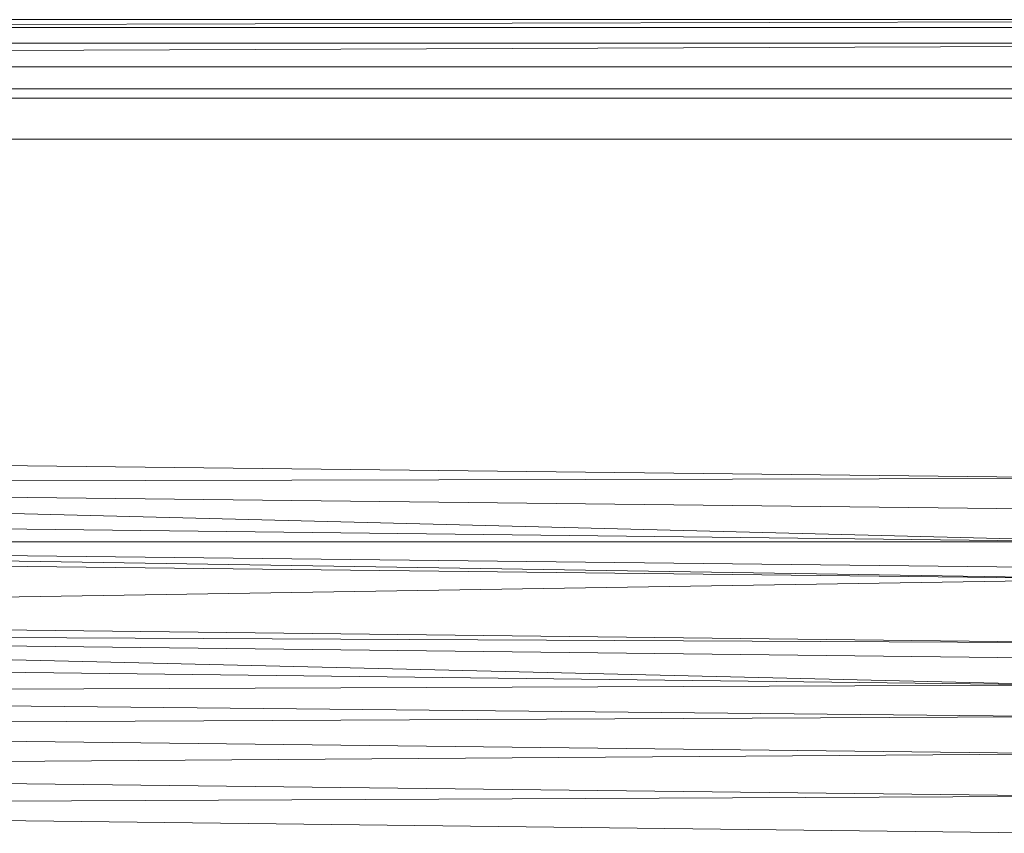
# Model space of a CAD drawing. Header units: metres. Extents: x 391.1 to 427.5, y 12.7 to 28.4.
# Tile 116 of 222: x 408.694 to 408.82, y 21.577 to 21.681. Entities that reach past the tile are written whole.
import ezdxf

# ---------------------------------------------------------------- set-up
doc = ezdxf.new("R2010")
doc.units = ezdxf.units.M
doc.layers.add('02_MOBILIARIO', color=7, linetype='Continuous', lineweight=18)
doc.layers.add('Mobiliario', color=7, linetype='Continuous', lineweight=18)

# ---------------------------------------------------------------- blocks, each defined once
blk = doc.blocks.new('Family - Plats de dutxa PS-1-153387-01_ENLLUMENAT_PS1')
at = {"layer": '02_MOBILIARIO', "color": 253, "true_color": 0xaaaaaa}
for p, q in [((0.81, 0.80026), (0.01, 0.80026)), ((0.81, 0.80026), (0.01, 0.80026)), ((0.8, 0.80026), (0.41, 0.79926)), ((0.41, 0.79926), (0.8, 0.80026)), ((0.41, 0.79926), (0.8, 0.80026)), ((0.41, 0.80026), (0.8, 0.80026)), ((0.41, 0.79926), (0.8, 0.80026)), ((0.8, 0.80026), (0.41, 0.80026)), ((0.51, 0.80026), (0.8, 0.80026)), ((0.51, 0.80026), (0.8, 0.80026)), ((0.8, 0.79926), (0.41, 0.79926)), ((0.41, 0.79926), (0.8, 0.79926)), ((0.8, 0.79726), (0.021, 0.79426)), ((0.021, 0.79426), (0.8, 0.79726)), ((0.41, 0.79726), (0.8, 0.79726)), ((0.8, 0.79726), (0.41, 0.79726)), ((0.8, 0.79726), (0.41, 0.79726)), ((0.8, 0.79726), (0.51, 0.79726)), ((0.799, 0.79426), (0.41, 0.79426)), ((0.799, 0.79426), (0.41, 0.79426)), ((0.038, 0.79146), (0.79, 0.79146)), ((0.798, 0.79026), (0.41, 0.79026)), ((0.798, 0.79026), (0.41, 0.79026)), ((0.79, 0.78506), (0.038, 0.78506)), ((0.41, 0.74526), (0.70444, 0.74189)), ((0.70444, 0.74189), (0.41, 0.74526)), ((0.70444, 0.74189), (0.41, 0.74122)), ((0.41, 0.74122), (0.70444, 0.74189)), ((0.41, 0.74122), (0.70444, 0.7338)), ((0.70444, 0.7338), (0.41, 0.74122)), ((0.41, 0.74122), (0.70444, 0.73785)), ((0.70444, 0.73785), (0.41, 0.74122)), ((0.41, 0.73717), (0.70444, 0.7338)), ((0.70444, 0.7338), (0.41, 0.73717)), ((0.41, 0.7338), (0.70444, 0.72908)), ((0.70444, 0.72908), (0.41, 0.7338)), ((0.41, 0.7338), (0.70444, 0.73043)), ((0.70444, 0.7338), (0.41, 0.7338)), ((0.70444, 0.73043), (0.41, 0.7338)), ((0.41, 0.7338), (0.70444, 0.7338)), ((0.41, 0.73245), (0.70444, 0.72908)), ((0.70444, 0.72908), (0.41, 0.73245)), ((0.70444, 0.72908), (0.41, 0.72436)), ((0.41, 0.72436), (0.70444, 0.72908)), ((0.41, 0.72436), (0.69702, 0.72099)), ((0.69702, 0.72099), (0.41, 0.72436)), ((0.41, 0.72234), (0.69702, 0.7156)), ((0.69702, 0.7156), (0.41, 0.72234)), ((0.41, 0.72234), (0.69702, 0.71897)), ((0.69702, 0.72099), (0.41, 0.72234)), ((0.69702, 0.71897), (0.41, 0.72234)), ((0.41, 0.72234), (0.69702, 0.72099)), ((0.41, 0.71897), (0.69702, 0.7156)), ((0.69702, 0.7156), (0.41, 0.71897)), ((0.69702, 0.7156), (0.41, 0.71444)), ((0.41, 0.71444), (0.69702, 0.7156)), ((0.41, 0.71444), (0.69702, 0.71155)), ((0.69702, 0.71155), (0.41, 0.71444)), ((0.69702, 0.71155), (0.41, 0.7102)), ((0.41, 0.7102), (0.69702, 0.71155)), ((0.41, 0.7102), (0.69702, 0.70683)), ((0.69702, 0.70683), (0.41, 0.7102)), ((0.69702, 0.70683), (0.41, 0.70481)), ((0.41, 0.70481), (0.69702, 0.70683)), ((0.41, 0.70481), (0.69702, 0.70144)), ((0.69702, 0.70144), (0.41, 0.70481)), ((0.69702, 0.70144), (0.41, 0.70009)), ((0.41, 0.70009), (0.69702, 0.70144)), ((0.69702, 0.69672), (0.41, 0.70009)), ((0.69702, 0.69672), (0.41, 0.70009))]:
    blk.add_line(p, q, dxfattribs=at)
at = {"layer": 'Mobiliario', "color": 253, "true_color": 0xaaaaaa}
for p, q in [((0.79, 0.79146), (0.038, 0.79146)), ((0.038, 0.78506), (0.79, 0.78506))]:
    blk.add_line(p, q, dxfattribs=at)
blk = doc.blocks.new('LONDR55-XX_ZZ-ARQ-CAA-M3D-Londres55_ifc-1-01_ENLLUMENAT_PS1')
at = {"layer": '02_MOBILIARIO', "color": 253, "lineweight": 18, "true_color": 0xaaaaaa}
blk.add_blockref('Family - Plats de dutxa PS-1-153387-01_ENLLUMENAT_PS1', (408.13172, 20.88048), dxfattribs=at)

msp = doc.modelspace()

# ---------------------------------------------------------------- block references
at = {"lineweight": 5}
msp.add_blockref('LONDR55-XX_ZZ-ARQ-CAA-M3D-Londres55_ifc-1-01_ENLLUMENAT_PS1', (0, 0), dxfattribs=at)

doc.saveas('drawing.dxf')
